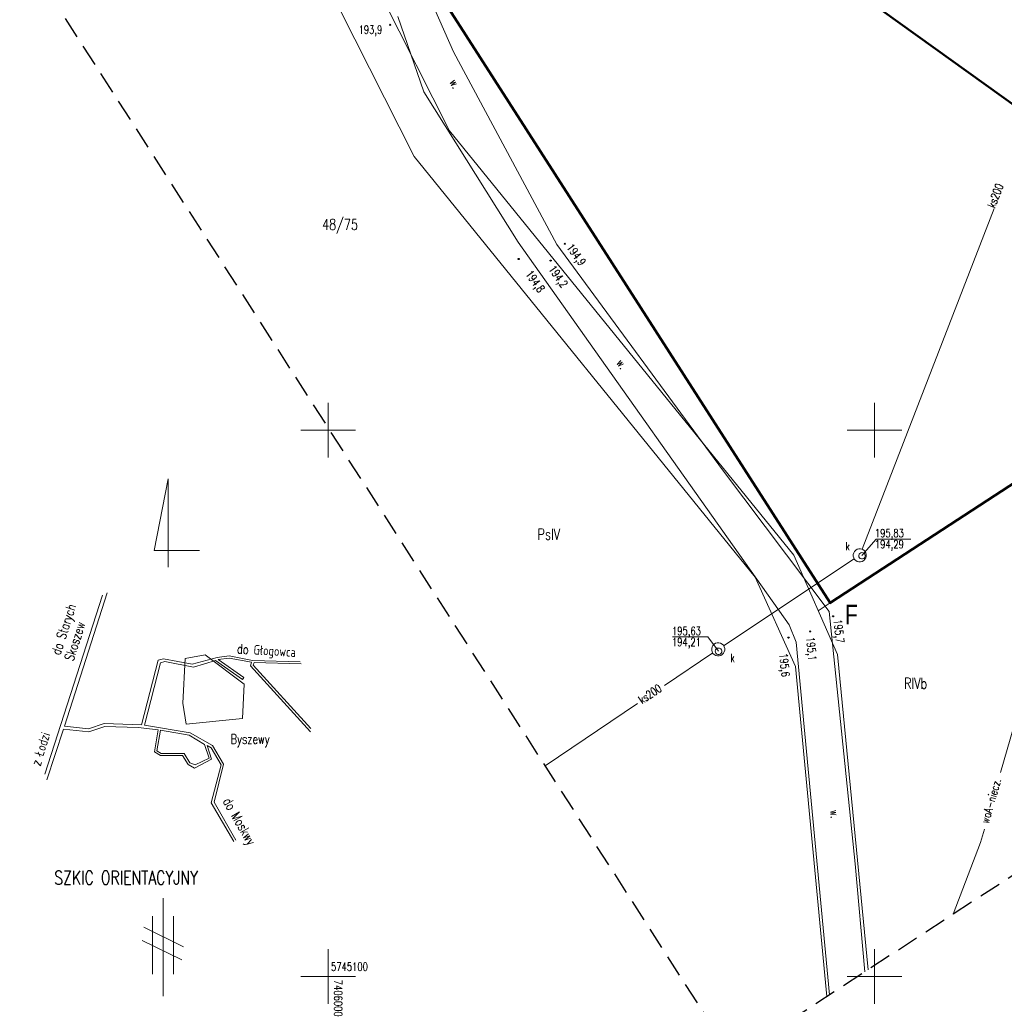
# Model space of a CAD drawing. Header units: centimetres. Extents: x 7405963 to 7406311, y 5744969 to 5745352.
# Tile 2 of 23: x 7405972 to 7406062, y 5745097 to 5745188. Entities that reach past the tile are written whole.
import ezdxf
from ezdxf.enums import TextEntityAlignment as Align

# ---------------------------------------------------------------- set-up
doc = ezdxf.new("R2010")
doc.units = ezdxf.units.CM
doc.header["$LTSCALE"] = 2
doc.header["$MEASUREMENT"] = 0
for name, pattern in [('0', [1.5, 1, -0.5]), ('2217', [2, 1.5, -0.5]), ('2218', [1, 0.5, -0.5]), ('PHANTOM2', [1.25, 0.625, -0.125, 0.125, -0.125, 0.125, -0.125])]:
    doc.linetypes.add(name, pattern=pattern)
for name, color, linetype in [('DZIALKI', 98, 'Continuous'), ('DZIALKI-OPIS', 98, 'Continuous'), ('KANALIZACJA', 36, 'Continuous'), ('KANALIZACJA-OPIS', 38, 'Continuous'), ('KONTURY', 98, '2217'), ('KONTURY-OPIS', 98, '2217'), ('MDCP_nowa', 7, 'Continuous'), ('MPZP', 70, 'Continuous'), ('ROW', 142, 'Continuous'), ('RZEDNE', 7, 'Continuous'), ('SIATKA', 7, 'Continuous'), ('SIATKA-OPIS', 7, 'Continuous'), ('STUDNIA_PODZIEMNA', 28, 'Continuous'), ('SZKIC_ORIENTACYJNY', 7, 'Continuous'), ('UZYTKI-OPIS', 98, '2218'), ('WLAZ_OKRAGLY', 42, 'Continuous'), ('WODOC-OPIS', 5, 'Continuous'), ('WODOCIAG', 5, 'Continuous'), ('zakres', 7, '0')]:
    doc.layers.add(name, color=color, linetype=linetype)
doc.layers.add('OPISY', color=70, linetype='Continuous', lineweight=18)
doc.layers.add('TEREN', color=250, linetype='Continuous', lineweight=13)
doc.styles.add('Arial-Bold', font='arial.ttf', dxfattribs={"width": 0.75})
doc.styles.add('STYL_ARIAL', font='simplex', dxfattribs={"width": 0.75, "oblique": 0.1})

# ---------------------------------------------------------------- blocks, each defined once
blk = doc.blocks.new('SURS')
at = {"color": 0}
blk.add_circle((0, 0), 0.05, dxfattribs=at)
blk = doc.blocks.new('A$7E8815FB1995')
at = {"layer": 'DZIALKI', "color": 7, "lineweight": 18}
for p, q in [((-92.642, -105.689), (-54.04, -165.81)), ((-88.87, -122.64), (-95.21, -110.07)), ((-98.93, -111.54), (-92.11, -124.99)), ((-54.04, -165.81), (20.4, -117.3)), ((-57.39, -161.44), (-88.87, -122.64)), ((-92.11, -124.99), (-60.92, -163.46)), ((-53.38, -170.53), (-57.39, -161.44)), ((-60.92, -163.46), (-57.24, -171.63)), ((-50.58, -199.364), (-53.38, -170.53)), ((-57.24, -171.63), (-54.352, -201.822))]:
    blk.add_line(p, q, dxfattribs=at)
at = {"layer": 'KANALIZACJA', "color": 34, "lineweight": 18}
for p, q in [((-39.049, -129.748), (-51.129, -160.899)), ((-51.846, -161.791), (-63.801, -169.725)), ((-64.799, -170.392), (-69.211, -173.359)), ((-71.691, -175.026), (-80.131, -180.702))]:
    blk.add_line(p, q, dxfattribs=at)
at = {"layer": 'KANALIZACJA-OPIS', "color": 34, "lineweight": 18}
for p, q in [((-51.153, -161.489), (-49.853, -159.98)), ((-49.853, -159.98), (-46.68, -159.98)), ((-65.244, -168.921), (-68.492, -168.921)), ((-64.271, -170.237), (-65.244, -168.921))]:
    blk.add_line(p, q, dxfattribs=at)
at = {"layer": 'KONTURY', "color": 3, "linetype": '2217', "lineweight": 18}
blk.add_line((-54.04, -165.81), (-55.14, -166.54), dxfattribs=at)
at = {"layer": 'ROW', "color": 7, "lineweight": 18}
for p, q in [((-91.798, -107.914), (-88.52, -115.395)), ((-91.241, -119.055), (-93.617, -112.171)), ((-88.52, -115.395), (-79.064, -133.029)), ((-82.592, -132.825), (-91.241, -119.055)), ((-57.791, -167.814), (-82.592, -132.825)), ((-79.064, -133.029), (-63.895, -153.636)), ((-63.895, -153.636), (-54.14, -166.602)), ((-54.14, -166.602), (-51.777, -189.673)), ((-57.151, -169.41), (-57.791, -167.814)), ((-54.103, -201.66), (-57.151, -169.41)), ((-51.777, -189.673), (-50.873, -199.555))]:
    blk.add_line(p, q, dxfattribs=at)
at = {"layer": 'SIATKA', "color": 7, "lineweight": 18}
for p, q in [((-100, -152.5), (-100, -147.5)), ((-50, -152.5), (-50, -147.5)), ((-102.5, -150), (-97.5, -150)), ((-52.5, -150), (-47.5, -150)), ((-100, -202.5), (-100, -197.5)), ((-50, -202.5), (-50, -197.5)), ((-102.5, -200), (-97.5, -200)), ((-52.5, -200), (-47.5, -200))]:
    blk.add_line(p, q, dxfattribs=at)
at = {"layer": 'STUDNIA_PODZIEMNA', "color": 34, "lineweight": 18}
for p, q in [((-51.941, -161.384), (-51.902, -161.232)), ((-51.902, -161.232), (-51.824, -161.096)), ((-51.824, -161.096), (-51.714, -160.985)), ((-51.714, -160.985), (-51.579, -160.906)), ((-51.579, -160.906), (-51.428, -160.865)), ((-51.428, -160.865), (-51.271, -160.864)), ((-51.271, -160.864), (-51.12, -160.903)), ((-51.12, -160.903), (-50.984, -160.981)), ((-50.984, -160.981), (-50.872, -161.091)), ((-50.872, -161.091), (-50.793, -161.226)), ((-50.793, -161.226), (-50.752, -161.377)), ((-51.941, -161.54), (-51.941, -161.384)), ((-51.899, -161.691), (-51.941, -161.54)), ((-51.82, -161.827), (-51.899, -161.691)), ((-51.709, -161.937), (-51.82, -161.827)), ((-51.573, -162.014), (-51.709, -161.937)), ((-51.421, -162.054), (-51.573, -162.014)), ((-51.265, -162.053), (-51.421, -162.054)), ((-51.114, -162.012), (-51.265, -162.053)), ((-50.978, -161.933), (-51.114, -162.012)), ((-50.868, -161.822), (-50.978, -161.933)), ((-50.791, -161.686), (-50.868, -161.822)), ((-50.751, -161.534), (-50.791, -161.686)), ((-50.752, -161.377), (-50.751, -161.534)), ((-64.896, -169.982), (-64.857, -169.83)), ((-64.895, -170.138), (-64.896, -169.982)), ((-64.854, -170.289), (-64.895, -170.138)), ((-64.857, -169.83), (-64.779, -169.694)), ((-64.779, -169.694), (-64.669, -169.583)), ((-64.669, -169.583), (-64.534, -169.504)), ((-64.534, -169.504), (-64.383, -169.463)), ((-64.383, -169.463), (-64.226, -169.462)), ((-64.226, -169.462), (-64.074, -169.501)), ((-64.074, -169.501), (-63.938, -169.579)), ((-63.938, -169.579), (-63.827, -169.689)), ((-63.827, -169.689), (-63.748, -169.824)), ((-63.748, -169.824), (-63.707, -169.975)), ((-63.706, -170.132), (-63.746, -170.284)), ((-63.707, -169.975), (-63.706, -170.132)), ((-64.775, -170.425), (-64.854, -170.289)), ((-64.664, -170.535), (-64.775, -170.425)), ((-64.528, -170.612), (-64.664, -170.535)), ((-64.376, -170.652), (-64.528, -170.612)), ((-64.22, -170.651), (-64.376, -170.652)), ((-64.069, -170.61), (-64.22, -170.651)), ((-63.933, -170.531), (-64.069, -170.61)), ((-63.823, -170.42), (-63.933, -170.531)), ((-63.746, -170.284), (-63.823, -170.42))]:
    blk.add_line(p, q, dxfattribs=at)
at = {"layer": 'SZKIC_ORIENTACYJNY', "color": 7, "lineweight": 18}
for p, q in [((-114.631, -154.452), (-115.912, -161.018)), ((-114.631, -162.538), (-114.631, -154.452)), ((-115.912, -161.018), (-111.745, -161.018)), ((-125.915, -181.486), (-120.641, -165.093)), ((-120.214, -164.879), (-124.102, -177.097)), ((-117.061, -176.978), (-115.529, -171.059)), ((-115.529, -171.059), (-115.048, -170.914)), ((-115.048, -170.914), (-112.431, -171.414)), ((-113.28, -174.969), (-113.064, -170.9)), ((-113.064, -170.9), (-111.251, -170.553)), ((-112.431, -171.414), (-110.151, -170.808)), ((-110.297, -171.088), (-112.315, -171.682)), ((-111.251, -170.553), (-107.67, -173.238)), ((-107.835, -172.826), (-110.297, -171.088)), ((-110.151, -170.808), (-109.035, -170.664)), ((-109.047, -170.852), (-110.06, -170.997)), ((-110.06, -170.997), (-107.715, -172.628)), ((-106.994, -171.237), (-109.047, -170.852)), ((-109.035, -170.664), (-106.899, -171.068)), ((-106.899, -171.068), (-102.554, -171.197)), ((-115.322, -171.287), (-116.804, -177.001)), ((-114.945, -171.185), (-115.322, -171.287)), ((-112.315, -171.682), (-114.945, -171.185)), ((-107.081, -171.58), (-106.994, -171.237)), ((-101.59, -177.595), (-107.081, -171.58)), ((-106.755, -171.275), (-106.844, -171.52)), ((-106.844, -171.52), (-101.583, -177.314)), ((-102.448, -171.397), (-106.755, -171.275)), ((-107.715, -172.628), (-107.835, -172.826)), ((-107.67, -173.238), (-107.819, -176.401)), ((-112.982, -176.909), (-113.28, -174.969)), ((-107.819, -176.401), (-112.982, -176.909)), ((-124.194, -177.372), (-125.72, -181.987)), ((-121.901, -177.597), (-124.194, -177.372)), ((-124.102, -177.097), (-121.914, -177.325)), ((-121.914, -177.325), (-120.473, -176.848)), ((-120.427, -177.114), (-121.901, -177.597)), ((-120.473, -176.848), (-117.061, -176.978)), ((-117.368, -177.198), (-120.427, -177.114)), ((-115.549, -177.413), (-117.368, -177.198)), ((-116.804, -177.001), (-112.629, -177.704)), ((-115.878, -179.435), (-115.549, -177.413)), ((-115.678, -179.329), (-115.338, -177.463)), ((-115.338, -177.463), (-112.699, -177.905)), ((-112.699, -177.905), (-111.291, -178.765)), ((-112.629, -177.704), (-110.561, -178.866)), ((-111.291, -178.765), (-110.886, -180.029)), ((-110.705, -179.071), (-111.065, -178.848)), ((-111.065, -178.848), (-110.661, -180.115)), ((-109.787, -180.634), (-110.705, -179.071)), ((-110.561, -178.866), (-109.555, -180.561)), ((-115.327, -179.759), (-115.878, -179.435)), ((-115.257, -179.579), (-115.678, -179.329)), ((-113.309, -179.773), (-115.327, -179.759)), ((-113.153, -179.575), (-115.257, -179.579)), ((-112.803, -180.608), (-113.309, -179.773)), ((-112.658, -180.446), (-113.153, -179.575)), ((-110.661, -180.115), (-112.212, -180.915)), ((-110.886, -180.029), (-112.159, -180.635)), ((-112.212, -180.915), (-112.803, -180.608)), ((-112.159, -180.635), (-112.658, -180.446)), ((-110.701, -184.101), (-109.787, -180.634)), ((-109.555, -180.561), (-110.428, -184.054)), ((-108.624, -187.643), (-110.701, -184.101)), ((-110.428, -184.054), (-108.449, -187.526)), ((-115.097, -192.815), (-115.097, -201.773)), ((-116.057, -194.469), (-116.057, -199.778)), ((-114.137, -194.469), (-114.137, -199.778)), ((-116.847, -195.482), (-113.223, -197.26)), ((-117.001, -196.696), (-113.377, -198.474))]:
    blk.add_line(p, q, dxfattribs=at)
at = {"layer": 'WLAZ_OKRAGLY', "color": 7, "lineweight": 18}
for p, q in [((-51.351, -161.28), (-51.258, -161.22)), ((-51.258, -161.22), (-51.15, -161.199)), ((-51.15, -161.199), (-51.041, -161.218)), ((-51.041, -161.218), (-50.947, -161.274)), ((-51.445, -161.475), (-51.416, -161.368)), ((-51.434, -161.584), (-51.445, -161.475)), ((-51.383, -161.683), (-51.434, -161.584)), ((-51.416, -161.368), (-51.351, -161.28)), ((-51.301, -161.756), (-51.383, -161.683)), ((-51.197, -161.794), (-51.301, -161.756)), ((-51.087, -161.793), (-51.197, -161.794)), ((-50.985, -161.752), (-51.087, -161.793)), ((-50.904, -161.676), (-50.985, -161.752)), ((-50.947, -161.274), (-50.879, -161.361)), ((-50.856, -161.577), (-50.904, -161.676)), ((-50.879, -161.361), (-50.848, -161.467)), ((-50.848, -161.467), (-50.856, -161.577)), ((-64.57, -170.213), (-64.541, -170.107)), ((-64.559, -170.323), (-64.57, -170.213)), ((-64.541, -170.107), (-64.476, -170.018)), ((-64.476, -170.018), (-64.383, -169.958)), ((-64.383, -169.958), (-64.275, -169.937)), ((-64.275, -169.937), (-64.166, -169.956)), ((-64.166, -169.956), (-64.072, -170.013)), ((-64.072, -170.013), (-64.004, -170.1)), ((-64.004, -170.1), (-63.973, -170.205)), ((-63.973, -170.205), (-63.981, -170.315)), ((-64.508, -170.421), (-64.559, -170.323)), ((-64.426, -170.494), (-64.508, -170.421)), ((-64.322, -170.532), (-64.426, -170.494)), ((-64.212, -170.531), (-64.322, -170.532)), ((-64.11, -170.49), (-64.212, -170.531)), ((-64.029, -170.414), (-64.11, -170.49)), ((-63.981, -170.315), (-64.029, -170.414))]:
    blk.add_line(p, q, dxfattribs=at)
at = {"layer": 'WODOCIAG', "color": 5, "lineweight": 18}
for p, q in [((-38.457, -181.327), (-36.643, -175.015)), ((-40.298, -187.737), (-39.943, -186.502)), ((-42.799, -194.293), (-40.298, -187.737))]:
    blk.add_line(p, q, dxfattribs=at)
at = {"layer": 'zakres', "color": 7, "linetype": '0', "lineweight": 25}
for p, q in [((-62.966, -207.436), (-128.212, -105.818)), ((41.829, -139.145), (-62.966, -207.436))]:
    blk.add_line(p, q, dxfattribs=at)
at = {"layer": 'RZEDNE', "color": 7}
for p in [(-94.313, -112.935), (-78.336, -132.96), (-82.558, -134.351), (-79.631, -134.495), (-53.787, -167.039), (-55.886, -168.418), (-57.865, -168.988)]:
    blk.add_blockref('SURS', p, dxfattribs=at)
at = {"layer": 'DZIALKI-OPIS', "color": 7, "style": 'STYL_ARIAL', "width": 0.75}
blk.add_text('48/75', height=1, dxfattribs=at).set_placement((-100.539, -131.997), align=Align.BOTTOM_LEFT)
at = {"layer": 'KANALIZACJA-OPIS', "color": 34, "style": 'STYL_ARIAL', "width": 0.75}
blk.add_text('ks200', height=0.75, rotation=68.8041, dxfattribs=at).set_placement((-39.694, -129.479), align=Align.TOP_LEFT)
for s, p in [('195,83', (-49.964, -159.807)), ('194,29', (-49.964, -160.819)), ('195,63', (-68.53, -168.753)), ('194,21', (-68.53, -169.765))]:
    blk.add_text(s, height=0.75, dxfattribs=at).set_placement(p)
for p in [(-52.459, -160.618), (-62.987, -170.853)]:
    blk.add_text('k', height=0.75, dxfattribs=at).set_placement(p, align=Align.MIDDLE_CENTER)
blk.add_text('ks200', height=0.75, rotation=33.9196, dxfattribs=at).set_placement((-70.538, -174.138), align=Align.MIDDLE_CENTER)
at = {"layer": 'KONTURY-OPIS', "color": 3, "style": 'STYL_ARIAL', "width": 0.75}
blk.add_text('RIVb', height=1, dxfattribs=at).set_placement((-47.292, -172.669), align=Align.TOP_LEFT)
at = {"layer": 'ROW', "color": 7, "style": 'STYL_ARIAL', "width": 0.75}
for rotation, p in [(298.2039, (-88.394, -118.328)), (305.3304, (-73.117, -143.971)), (275.4001, (-53.638, -185.128))]:
    blk.add_text('w.', height=0.75, rotation=rotation, dxfattribs=at).set_placement(p, align=Align.MIDDLE_CENTER)
at = {"layer": 'RZEDNE', "color": 7, "style": 'STYL_ARIAL', "width": 0.75}
blk.add_text('193,9', height=0.75, dxfattribs=at).set_placement((-96.121, -113.373), align=Align.MIDDLE_CENTER)
for s, rotation, p in [('194,9', 306.3557, (-77.283, -133.957)), ('194,2', 305.3304, (-78.928, -135.951)), ('194,8', 305.3304, (-81.041, -136.395)), ('195,7', 275.8477, (-53.248, -168.396)), ('195,1', 275.4001, (-55.763, -170.011)), ('195,6', 275.4001, (-58.225, -171.49))]:
    blk.add_text(s, height=0.75, rotation=rotation, dxfattribs=at).set_placement(p, align=Align.MIDDLE_CENTER)
at = {"layer": 'SIATKA-OPIS', "color": 7, "style": 'STYL_ARIAL', "width": 0.75}
blk.add_text('5745100', height=0.75, dxfattribs=at).set_placement((-99.727, -199.685), align=Align.BOTTOM_LEFT)
blk.add_text('7406000', height=0.75, rotation=270, dxfattribs=at).set_placement((-99.668, -200.29), align=Align.BOTTOM_LEFT)
at = {"layer": 'SZKIC_ORIENTACYJNY', "color": 7, "style": 'STYL_ARIAL', "width": 0.75}
for s, rotation, p in [('do Starych', 72.1684, (-125.345, -170.385)), ('Skoszew', 72.1684, (-124.143, -170.916)), ('do Głogowca', 356.466, (-108.293, -169.561)), ('z Łodzi', 72.1684, (-127.178, -180.517)), ('do Moskwy', 299.6844, (-108.893, -183.51))]:
    blk.add_text(s, height=0.875, rotation=rotation, dxfattribs=at).set_placement(p, align=Align.TOP_LEFT)
for s, height, p in [('Byszewy', 0.875, (-108.908, -177.828)), ('SZKIC ORIENTACYJNY', 1.25, (-125.049, -190.317))]:
    blk.add_text(s, height=height, dxfattribs=at).set_placement(p, align=Align.TOP_LEFT)
at = {"layer": 'UZYTKI-OPIS', "color": 86, "style": 'STYL_ARIAL', "width": 0.75}
blk.add_text('PsIV', height=1, dxfattribs=at).set_placement((-80.825, -159.031), align=Align.TOP_LEFT)
at = {"layer": 'WODOC-OPIS', "color": 5, "style": 'STYL_ARIAL', "width": 0.75}
blk.add_text('woA-niecz.', height=0.75, rotation=73.9699, dxfattribs=at).set_placement((-39.345, -183.923), align=Align.MIDDLE_CENTER)

msp = doc.modelspace()

# ---------------------------------------------------------------- linework, layer by layer
at = {"layer": 'MPZP', "lineweight": 50}
for points in [[(7406050.406, 5745305.534), (7406155.404, 5745234.23), (7406120.4, 5745182.7), (7406045.96, 5745134.19), (7406007.358, 5745194.311)], [(7406008.029, 5745259.634), (7406035.198, 5745199.517), (7406088.04, 5745161.612)]]:
    msp.add_lwpolyline(points, dxfattribs=at)
at = {"layer": 'TEREN', "color": 6, "linetype": 'PHANTOM2', "ltscale": 5, "true_color": 0xff0fff}
msp.add_lwpolyline([(7406155.406, 5745234.233, 0.2, 0.2, 0), (7406120.4, 5745182.7, 0.2, 0.2, 0), (7406045.96, 5745134.19, 0.2, 0.2, 0), (7406002.62, 5745201.69, 0.2, 0.2, 0), (7406012.1, 5745303.37, 0.2, 0.2, 0)], format="xyseb", dxfattribs=at)

# ---------------------------------------------------------------- block references
at = {"layer": 'MDCP_nowa'}
msp.add_blockref('A$7E8815FB1995', (7406100, 5745300), dxfattribs=at)

# ---------------------------------------------------------------- texts
at = {"layer": 'OPISY', "style": 'Arial-Bold', "width": 0.75}
msp.add_text('F', height=1.8, dxfattribs=at).set_placement((7406047.887, 5745133.12), align=Align.MIDDLE_CENTER)

doc.saveas('drawing.dxf')
